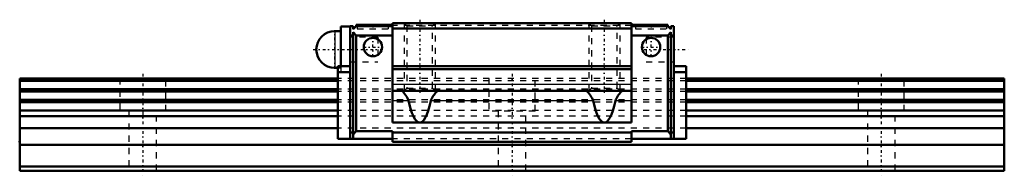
# Model space of a CAD drawing. Header units: millimetres. Extents: x -20 to 140, y -1 to 25.
import ezdxf

# ---------------------------------------------------------------- set-up
doc = ezdxf.new("R2010")
doc.units = ezdxf.units.MM
doc.linetypes.add('Center', pattern=[1.5, 0.45, -0.5, 0.05, -0.5])
doc.linetypes.add('Dashed', pattern=[2, 1, -1])
for name, color, linetype, lineweight in [('2d ConnectionPoints', 7, 'Continuous', 50), ('AM_0', 7, 'Continuous', 50), ('AM_4', 3, 'Continuous', 25), ('AM_5', 3, 'Continuous', 25), ('AM_7', 7, 'Center', 25), ('AM_9', 6, 'Dashed', 25)]:
    doc.layers.add(name, color=color, linetype=linetype, lineweight=lineweight)

# ---------------------------------------------------------------- blocks, each defined once
blk = doc.blocks.new('1_pqdmo6vg41k0dp8cz4fmb7twd________0_in_042cgiu4fl3bj1lwp2z3wuwyn________0')
at = {"layer": 'AM_0'}
for p, q in [((32.2, 22.7), (31.2, 22.7)), ((33.7, 23.45), (32.2, 23.45)), ((32.2, 23.45), (32.2, 17)), ((31.2, 16.7), (31.7, 16.7))]:
    blk.add_line(p, q, dxfattribs=at)
blk.add_arc((31.2, 19.7), 3, 90, 270, dxfattribs=at)
at = {"layer": 'AM_4'}
blk.add_line((31.2, 22.7), (31.2, 16.7), dxfattribs=at)
at = {"layer": 'AM_7'}
for p, q in [((31.2, 16.55), (31.2, 22.85)), ((27.7, 19.7), (38.7, 19.7))]:
    blk.add_line(p, q, dxfattribs=at)
at = {"layer": 'AM_9'}
for p, q in [((38.2, 21.7), (33.7, 21.7)), ((38.2, 21.7), (38.2, 17.7)), ((33.7, 17.7), (38.2, 17.7)), ((31.7, 16.7), (32.2, 16.7)), ((32.2, 17), (32.2, 15.95)), ((32.2, 15.95), (33.7, 15.95))]:
    blk.add_line(p, q, dxfattribs=at)
blk = doc.blocks.new('2_HSR15M2ASSPB1021B_Slider_0_in_042cgiu4fl3bj1lwp2z3wuwyn________0')
at = {"layer": 'AM_0'}
for p, q in [((79.4, 24), (40.6, 24)), ((40.6, 24), (40.6, 7.82)), ((79.4, 24), (79.4, 7.82)), ((34.2, 23.5), (33.7, 23.5)), ((33.7, 5.2), (33.7, 23.5)), ((34.2, 23), (34.7, 23.5)), ((34.2, 23.5), (34.2, 23)), ((34.2, 22.5), (34.2, 5.2)), ((34.7, 22), (34.2, 22.5)), ((34.7, 23.5), (34.7, 23.7)), ((34.7, 23.7), (40.6, 23.7)), ((40.6, 23.5), (34.7, 23.5)), ((79.4, 23.12), (40.6, 23.12)), ((85.3, 23.7), (79.4, 23.7)), ((79.4, 23.5), (85.3, 23.5)), ((85.3, 23.5), (85.3, 23.7)), ((85.8, 23), (85.3, 23.5)), ((85.3, 22), (85.8, 22.5)), ((85.8, 23.5), (86.3, 23.5)), ((85.8, 23.5), (85.8, 23)), ((85.8, 22.5), (85.8, 5.2)), ((86.3, 5.2), (86.3, 23.5)), ((34.2, 22), (33.7, 22)), ((34.7, 22), (34.7, 6.4)), ((40.6, 22), (34.7, 22)), ((79.4, 22), (85.3, 22)), ((85.3, 22), (85.3, 6.4)), ((85.8, 22), (86.3, 22)), ((31.7, 17), (33.7, 17)), ((31.7, 17), (31.7, 5.2)), ((31.7, 16), (33.7, 16)), ((79.4, 17), (40.6, 17)), ((79.4, 16.5), (40.6, 16.5)), ((88.3, 17), (86.3, 17)), ((88.3, 16), (86.3, 16)), ((88.3, 17), (88.3, 5.2)), ((79.4, 13), (40.6, 13)), ((34.2, 5.9), (34.7, 6.4)), ((40.6, 6.4), (34.7, 6.4)), ((79.4, 7.82), (40.6, 7.82)), ((79.4, 6.4), (85.3, 6.4)), ((85.8, 5.9), (85.3, 6.4)), ((40.6, 5.2), (31.7, 5.2)), ((33.7, 6.2), (34.2, 6.2)), ((40.6, 6.4), (40.6, 4.7)), ((79.4, 6.2), (40.6, 6.2)), ((79.4, 6.4), (79.4, 4.7)), ((79.4, 5.2), (88.3, 5.2)), ((86.3, 6.2), (85.8, 6.2)), ((79.4, 4.7), (40.6, 4.7))]:
    blk.add_line(p, q, dxfattribs=at)
for points in [[(42.03, 13), (42.09, 12.98), (42.18, 12.91), (42.29, 12.8), (42.42, 12.65), (42.59, 12.45), (42.76, 12.22), (42.89, 12.01), (43.01, 11.78), (43.12, 11.53), (43.17, 11.35)], [(46.83, 11.35), (46.89, 11.56), (46.97, 11.75), (47.07, 11.94), (47.2, 12.15), (47.33, 12.35), (47.47, 12.52), (47.59, 12.67), (47.71, 12.8), (47.82, 12.9), (47.91, 12.97), (47.97, 13)], [(72.03, 13), (72.09, 12.98), (72.18, 12.91), (72.29, 12.8), (72.42, 12.65), (72.59, 12.45), (72.76, 12.22), (72.89, 12.01), (73.01, 11.78), (73.12, 11.53), (73.17, 11.35)], [(76.83, 11.35), (76.89, 11.56), (76.97, 11.75), (77.07, 11.94), (77.2, 12.15), (77.33, 12.35), (77.47, 12.52), (77.59, 12.67), (77.71, 12.8), (77.82, 12.9), (77.91, 12.97), (77.97, 13)], [(45, 7.82), (44.74, 7.89), (44.48, 8.08), (44.22, 8.4), (43.97, 8.85), (43.73, 9.42), (43.5, 10.1), (43.28, 10.9), (43.17, 11.35)], [(46.83, 11.35), (46.61, 10.49), (46.39, 9.75), (46.15, 9.12), (45.9, 8.61), (45.65, 8.23), (45.39, 7.97), (45.13, 7.84), (45, 7.82)], [(75, 7.82), (74.74, 7.89), (74.48, 8.08), (74.22, 8.4), (73.97, 8.85), (73.73, 9.42), (73.5, 10.1), (73.28, 10.9), (73.17, 11.35)], [(76.83, 11.35), (76.61, 10.49), (76.39, 9.75), (76.15, 9.12), (75.9, 8.61), (75.65, 8.23), (75.39, 7.97), (75.13, 7.84), (75, 7.82)]]:
    blk.add_lwpolyline(points, dxfattribs=at)
for centre in [(37.4, 20.1), (82.6, 20.1)]:
    blk.add_circle(centre, 1.5, dxfattribs=at)
at = {"layer": 'AM_4'}
for p, q in [((79.4, 14), (40.6, 14)), ((43.17, 11.35), (40.6, 11.35)), ((73.17, 11.35), (46.83, 11.35)), ((79.4, 11.35), (76.83, 11.35))]:
    blk.add_line(p, q, dxfattribs=at)
at = {"layer": 'AM_5', "linetype": 'Dashed'}
for p, q in [((42.5, 24), (42.5, 13)), ((47.5, 24), (47.5, 13)), ((72.5, 24), (72.5, 13)), ((77.5, 24), (77.5, 13))]:
    blk.add_line(p, q, dxfattribs=at)
at = {"layer": 'AM_7'}
for p, q in [((45, 24.55), (45, 12.45)), ((75, 24.55), (75, 12.45)), ((37.4, 23.73), (37.4, 23.02)), ((82.6, 23.73), (82.6, 23.02)), ((37.4, 18.52), (37.4, 21.68)), ((82.6, 18.52), (82.6, 21.68)), ((35.83, 20.1), (38.98, 20.1)), ((81.02, 20.1), (84.17, 20.1)), ((81.47, 19.7), (88.62, 19.7))]:
    blk.add_line(p, q, dxfattribs=at)
at = {"layer": 'AM_9'}
for p, q in [((42.5, 24), (42.93, 23.57)), ((47.07, 23.57), (47.5, 24)), ((72.5, 24), (72.93, 23.57)), ((77.07, 23.57), (77.5, 24)), ((34.85, 23.7), (34.85, 23.05)), ((34.85, 23.05), (39.95, 23.05)), ((39.95, 23.05), (39.95, 23.7)), ((79.4, 23.63), (40.6, 23.63)), ((42.93, 23.57), (42.93, 13.43)), ((42.93, 23.57), (47.07, 23.57)), ((47.07, 13.43), (47.07, 23.57)), ((72.93, 23.57), (72.93, 13.43)), ((72.93, 23.57), (77.07, 23.57)), ((77.07, 13.43), (77.07, 23.57)), ((80.05, 23.7), (80.05, 23.05)), ((80.05, 23.05), (85.15, 23.05)), ((85.15, 23.05), (85.15, 23.7)), ((38.2, 21.7), (33.7, 21.7)), ((38.2, 21.7), (38.2, 17.7)), ((86.3, 21.7), (81.8, 21.7)), ((81.8, 21.7), (81.8, 17.7)), ((33.7, 17.7), (38.2, 17.7)), ((81.8, 17.7), (86.3, 17.7)), ((31.7, 15.95), (33.7, 15.95)), ((88.3, 15), (31.7, 15)), ((88.3, 14.59), (31.7, 14.59)), ((86.3, 15.95), (88.3, 15.95)), ((88.3, 13.27), (31.7, 13.27)), ((88.3, 12.85), (31.7, 12.85)), ((42.93, 13.43), (42.5, 13)), ((42.93, 13.43), (47.07, 13.43)), ((47.5, 13), (47.07, 13.43)), ((72.93, 13.43), (72.5, 13)), ((72.93, 13.43), (77.07, 13.43)), ((77.5, 13), (77.07, 13.43)), ((88.3, 11.54), (31.7, 11.54)), ((88.3, 11.13), (31.7, 11.13)), ((88.3, 9.79), (31.7, 9.79)), ((88.3, 8.84), (31.7, 8.84)), ((88.3, 6.9), (31.7, 6.9)), ((79.4, 5.2), (40.6, 5.2))]:
    blk.add_line(p, q, dxfattribs=at)
blk = doc.blocks.new('3_HSR15M2A116020_Rail_0_in_042cgiu4fl3bj1lwp2z3wuwyn________0')
at = {"layer": 'AM_0'}
for p, q in [((31.7, 15), (-20, 15)), ((-20, 15), (-20, 0)), ((31.7, 14.59), (-20, 14.59)), ((140, 15), (88.3, 15)), ((140, 14.59), (88.3, 14.59)), ((140, 15), (140, 0)), ((31.7, 13.27), (-20, 13.27)), ((31.7, 12.85), (-20, 12.85)), ((140, 13.27), (88.3, 13.27)), ((140, 12.85), (88.3, 12.85)), ((31.7, 11.54), (-20, 11.54)), ((140, 11.54), (88.3, 11.54)), ((31.7, 11.13), (-20, 11.13)), ((31.7, 9.79), (-20, 9.79)), ((140, 11.13), (88.3, 11.13)), ((140, 9.79), (88.3, 9.79)), ((31.7, 8.84), (-20, 8.84)), ((140, 8.84), (88.3, 8.84)), ((31.7, 6.9), (-20, 6.9)), ((140, 6.9), (88.3, 6.9)), ((140, 4.2), (-20, 4.2)), ((140, 0.7), (-20, 0.7)), ((140, 0), (-20, 0))]:
    blk.add_line(p, q, dxfattribs=at)
at = {"layer": 'AM_7'}
for p, q in [((0, 15.75), (0, -0.75)), ((60, 15.75), (60, -0.75)), ((120, 15.75), (120, -0.75))]:
    blk.add_line(p, q, dxfattribs=at)
at = {"layer": 'AM_9'}
for p, q in [((-3.75, 15), (-3.75, 9.7)), ((3.75, 9.7), (3.75, 15)), ((88.3, 15), (31.7, 15)), ((88.3, 14.59), (31.7, 14.59)), ((56.25, 15), (56.25, 9.7)), ((63.75, 9.7), (63.75, 15)), ((116.25, 15), (116.25, 9.7)), ((123.75, 9.7), (123.75, 15)), ((88.3, 13.27), (31.7, 13.27)), ((88.3, 12.85), (31.7, 12.85)), ((88.3, 11.54), (31.7, 11.54)), ((3.75, 9.7), (-3.75, 9.7)), ((-2.25, 9.7), (-2.25, 0)), ((2.25, 0), (2.25, 9.7)), ((88.3, 11.13), (31.7, 11.13)), ((88.3, 9.79), (31.7, 9.79)), ((63.75, 9.7), (56.25, 9.7)), ((57.75, 9.7), (57.75, 0)), ((62.25, 0), (62.25, 9.7)), ((123.75, 9.7), (116.25, 9.7)), ((117.75, 9.7), (117.75, 0)), ((122.25, 0), (122.25, 9.7)), ((88.3, 8.84), (31.7, 8.84)), ((88.3, 6.9), (31.7, 6.9))]:
    blk.add_line(p, q, dxfattribs=at)

msp = doc.modelspace()

# ---------------------------------------------------------------- linework, layer by layer
at = {"layer": '2d ConnectionPoints'}
for p in [(33.7, 19.7), (86.3, 19.7), (-20, 4.7), (60, 4.7), (0, 0), (0, 0)]:
    msp.add_point(p, dxfattribs=at)

# ---------------------------------------------------------------- block references
for name in ['2_HSR15M2ASSPB1021B_Slider_0_in_042cgiu4fl3bj1lwp2z3wuwyn________0', '1_pqdmo6vg41k0dp8cz4fmb7twd________0_in_042cgiu4fl3bj1lwp2z3wuwyn________0', '3_HSR15M2A116020_Rail_0_in_042cgiu4fl3bj1lwp2z3wuwyn________0']:
    msp.add_blockref(name, (0, 0))

doc.saveas('drawing.dxf')
